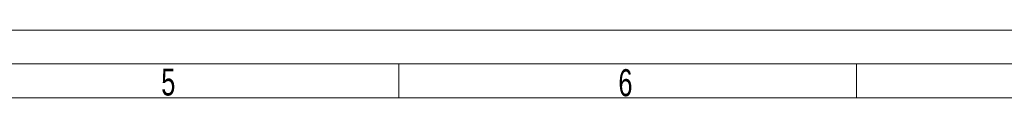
# Model space of a CAD drawing. Header units: millimetres. Extents: x 36 to 589, y 6 to 414.
# Tile 22 of 23: x 324.12 to 469.89, y 404.5 to 414.5. Entities that reach past the tile are written whole.
import ezdxf

# ---------------------------------------------------------------- set-up
doc = ezdxf.new("R2010")
doc.units = ezdxf.units.MM
doc.styles.add('SLDTEXTSTYLE0', font='TXT', dxfattribs={"width": 0.7})

msp = doc.modelspace()

# ---------------------------------------------------------------- linework, layer by layer
at = {"color": 7, "linetype": 'Continuous', "lineweight": 15}
msp.add_line((36.5, 414.5), (588.5, 414.5), dxfattribs=at)
at = {"color": 1, "linetype": 'Continuous', "lineweight": 0}
for p, q in [((41.5, 409.5), (583.5, 409.5)), ((380.25, 409.5), (380.25, 404.5)), ((448, 409.5), (448, 404.5)), ((46.5, 404.5), (578.5, 404.5))]:
    msp.add_line(p, q, dxfattribs=at)

# ---------------------------------------------------------------- texts
at = {"color": 1, "linetype": 'Continuous', "lineweight": 0, "char_height": 4, "attachment_point": 1, "style": 'SLDTEXTSTYLE0'}
for s, insert in [('5', (345.08138, 408.83282)), ('6', (412.75933, 408.73654))]:
    msp.add_mtext(s, dxfattribs=dict(at, insert=insert))

doc.saveas('drawing.dxf')
